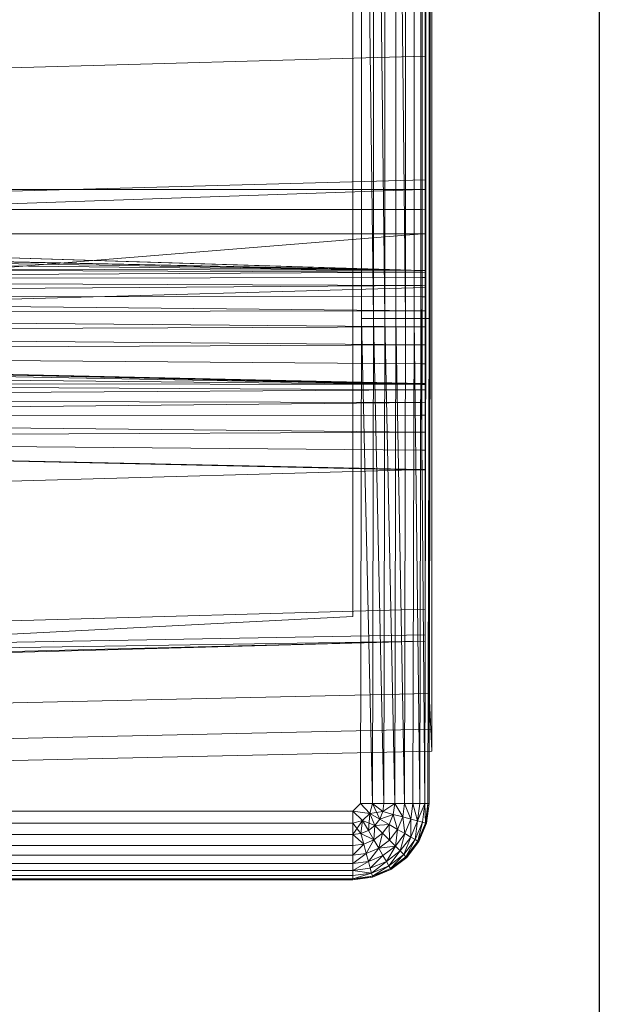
# Model space of a CAD drawing. Header units: metres. Extents: x 397.7 to 427.5, y 12.7 to 28.4.
# Tile 47 of 139: x 407.335 to 407.447, y 26.999 to 27.189. Entities that reach past the tile are written whole.
import ezdxf

# ---------------------------------------------------------------- set-up
doc = ezdxf.new("R2010")
doc.units = ezdxf.units.M
for name, color, linetype, lineweight in [('A-DETL-____-MBND', 7, 'Continuous', 18), ('A-WALL-____-MCUT', 7, 'Continuous', 25), ('A-WALL-____-OTLN', 7, 'Continuous', 25)]:
    doc.layers.add(name, color=color, linetype=linetype, lineweight=lineweight)

# ---------------------------------------------------------------- blocks, each defined once
blk = doc.blocks.new('Family - Evans P2-152743-05_CLI_AIGUA_P2')
at = {"layer": 'A-WALL-____-MCUT', "color": 253, "true_color": 0xaaaaaa}
blk.add_line((0, 0), (1.72, 0), dxfattribs=at)
at = {"layer": 'A-WALL-____-OTLN', "color": 253, "true_color": 0xaaaaaa}
blk.add_line((0, 0), (1.72, 0), dxfattribs=at)
at = {"layer": 'A-WALL-____-OTLN', "color": 253, "lineweight": 18, "true_color": 0xaaaaaa}
blk.add_line((0, 0), (1.72, 0), dxfattribs=at)
blk = doc.blocks.new('Family - Inodor P2-153281-05_CLI_AIGUA_P2')
at = {"layer": 'A-DETL-____-MBND', "color": 253, "true_color": 0xaaaaaa}
for p, q in [((0.72691, 0.38826), (0.72691, 0.01465)), ((0.72691, 0.38826), (0.72691, 0.01465)), ((0.72691, 0.03582), (0.72691, 0.36417)), ((0.72691, 0.36417), (0.72691, 0.03582)), ((0.72747, 0.36417), (0.72747, 0.03582)), ((0.72747, 0.03582), (0.72747, 0.36417)), ((0.71226, 0.05064), (0.71226, 0.35403)), ((0.71226, 0.05064), (0.71226, 0.35403)), ((0.71393, 0.29485), (0.71393, 0.10805)), ((0.71393, 0.29485), (0.71393, 0.10805)), ((0.71621, 0.10805), (0.71393, 0.29485)), ((0.71393, 0.29485), (0.71621, 0.10805)), ((0.71393, 0.29485), (0.71393, 0.10805)), ((0.71621, 0.29485), (0.71621, 0.10805)), ((0.71843, 0.10805), (0.71621, 0.29485)), ((0.71621, 0.29485), (0.71621, 0.10805)), ((0.71621, 0.29485), (0.71843, 0.10805)), ((0.71621, 0.29485), (0.71621, 0.10805)), ((0.71843, 0.29485), (0.71843, 0.10805)), ((0.71843, 0.29485), (0.71843, 0.10805)), ((0.71843, 0.29485), (0.71843, 0.10805)), ((0.72051, 0.29485), (0.72051, 0.10805)), ((0.72239, 0.10805), (0.72051, 0.29485)), ((0.72051, 0.29485), (0.72051, 0.10805)), ((0.72051, 0.29485), (0.72239, 0.10805)), ((0.72051, 0.29485), (0.72051, 0.10805)), ((0.72239, 0.29485), (0.72239, 0.10805)), ((0.72239, 0.29485), (0.72239, 0.10805)), ((0.72239, 0.29485), (0.72239, 0.10805)), ((0.72402, 0.29485), (0.72402, 0.10805)), ((0.72402, 0.29485), (0.72402, 0.10805)), ((0.72402, 0.29485), (0.72402, 0.10805)), ((0.72534, 0.29485), (0.72534, 0.10805)), ((0.72534, 0.29485), (0.72534, 0.10805)), ((0.72534, 0.29485), (0.72534, 0.10805)), ((0.72631, 0.29485), (0.72631, 0.10805)), ((0.72631, 0.29485), (0.72631, 0.10805)), ((0.72631, 0.29485), (0.72631, 0.10805)), ((0.72691, 0.29485), (0.72691, 0.10805)), ((0.72691, 0.29485), (0.72691, 0.10805)), ((0.72691, 0.29485), (0.72691, 0.10805)), ((0.72711, 0.29485), (0.72711, 0.10805)), ((0.72711, 0.29485), (0.72711, 0.10805)), ((0.7262, 0.28262), (0.7262, 0.11722)), ((0.72561, 0.26697), (0.72561, 0.13288)), ((0.72561, 0.26697), (0.72561, 0.13288)), ((0.72561, 0.13288), (0.72561, 0.26697)), ((0.72561, 0.26697), (0.72561, 0.13288)), ((0.7262, 0.26701), (0.7262, 0.13284)), ((0.7262, 0.13339), (0.7262, 0.267)), ((0.7262, 0.18393), (0.7262, 0.15852)), ((0.7262, 0.15852), (0.21652, 0.14444)), ((0.7262, 0.15852), (0.7262, 0.13475)), ((0.7262, 0.13475), (0.21652, 0.12067)), ((0.7262, 0.13475), (0.7262, 0.11399)), ((0.2042, 0.1334), (0.7256, 0.11726)), ((0.7262, 0.11723), (0.2042, 0.1334)), ((0.2042, 0.1334), (0.7256, 0.11726)), ((0.21593, 0.13288), (0.7256, 0.11726)), ((0.21593, 0.13288), (0.7256, 0.11726)), ((0.72561, 0.13288), (0.44571, 0.13288)), ((0.72561, 0.13288), (0.44571, 0.12326)), ((0.72561, 0.13288), (0.44571, 0.13288)), ((0.72561, 0.13288), (0.44571, 0.12326)), ((0.72561, 0.13288), (0.44571, 0.13288)), ((0.72561, 0.13288), (0.44571, 0.13288)), ((0.7256, 0.11726), (0.72561, 0.13288)), ((0.72561, 0.13288), (0.7256, 0.11726)), ((0.7262, 0.13284), (0.72561, 0.13288)), ((0.7262, 0.13284), (0.72561, 0.13288)), ((0.72561, 0.13288), (0.7262, 0.13285)), ((0.72561, 0.13288), (0.72561, 0.12899)), ((0.72561, 0.12899), (0.72561, 0.13288)), ((0.7262, 0.13285), (0.72561, 0.13288)), ((0.7262, 0.13339), (0.7262, 0.13285)), ((0.7262, 0.12897), (0.7262, 0.13285)), ((0.7262, 0.11728), (0.7262, 0.13284)), ((0.72561, 0.12899), (0.44571, 0.12899)), ((0.72561, 0.12899), (0.44571, 0.12899)), ((0.7262, 0.12897), (0.72561, 0.12899)), ((0.72561, 0.12899), (0.72561, 0.12431)), ((0.72561, 0.12431), (0.72561, 0.12899)), ((0.7262, 0.12897), (0.72561, 0.12899)), ((0.7262, 0.12431), (0.7262, 0.12897)), ((0.72561, 0.12431), (0.44571, 0.12431)), ((0.72561, 0.12431), (0.44571, 0.12431)), ((0.7256, 0.11726), (0.44571, 0.12326)), ((0.44571, 0.12326), (0.7256, 0.11726)), ((0.7256, 0.11726), (0.44571, 0.12326)), ((0.44571, 0.12326), (0.7256, 0.11726)), ((0.72561, 0.12431), (0.44572, 0.10165)), ((0.72561, 0.12431), (0.44572, 0.10165)), ((0.72555, 0.09531), (0.72561, 0.12431)), ((0.72561, 0.12431), (0.72555, 0.09531)), ((0.7262, 0.12431), (0.72561, 0.12431)), ((0.7262, 0.1243), (0.72561, 0.12431)), ((0.72561, 0.12431), (0.7262, 0.12431)), ((0.7262, 0.12428), (0.72561, 0.12431)), ((0.72561, 0.12431), (0.7262, 0.1243)), ((0.7262, 0.12428), (0.72561, 0.12431)), ((0.7262, 0.1243), (0.7262, 0.12431)), ((0.7262, 0.12428), (0.7262, 0.1243)), ((0.7262, 0.09539), (0.7262, 0.12428)), ((0.7256, 0.11726), (0.44571, 0.12295)), ((0.44571, 0.12295), (0.7256, 0.11726)), ((0.7256, 0.11726), (0.44571, 0.12197)), ((0.44571, 0.12197), (0.7256, 0.11726)), ((0.7256, 0.11726), (0.44571, 0.12037)), ((0.44571, 0.12037), (0.7256, 0.11726)), ((0.7256, 0.11726), (0.44571, 0.11819)), ((0.44571, 0.11819), (0.7256, 0.11726)), ((0.44571, 0.11819), (0.7256, 0.11694)), ((0.44571, 0.11819), (0.7256, 0.11694)), ((0.7256, 0.11694), (0.44571, 0.11552)), ((0.7256, 0.11694), (0.44571, 0.11552)), ((0.7256, 0.11596), (0.44571, 0.11552)), ((0.7256, 0.11596), (0.44571, 0.11552)), ((0.7262, 0.11728), (0.7256, 0.11726)), ((0.7256, 0.11726), (0.7262, 0.11728)), ((0.7262, 0.11723), (0.7256, 0.11726)), ((0.7262, 0.11723), (0.7256, 0.11726)), ((0.7262, 0.11722), (0.7256, 0.11726)), ((0.7256, 0.11726), (0.7256, 0.11694)), ((0.7256, 0.11694), (0.7256, 0.11726)), ((0.7262, 0.11722), (0.7256, 0.11726)), ((0.7262, 0.11691), (0.7256, 0.11694)), ((0.7256, 0.11694), (0.7256, 0.11596)), ((0.7256, 0.11596), (0.7256, 0.11694)), ((0.7262, 0.11691), (0.7256, 0.11694)), ((0.7262, 0.11594), (0.7256, 0.11596)), ((0.7256, 0.11596), (0.7256, 0.11436)), ((0.7256, 0.11436), (0.7256, 0.11596)), ((0.7262, 0.11594), (0.7256, 0.11596)), ((0.7262, 0.11723), (0.7262, 0.11728)), ((0.7262, 0.11691), (0.7262, 0.11722)), ((0.7262, 0.11594), (0.7262, 0.11691)), ((0.7262, 0.11434), (0.7262, 0.11594)), ((0.7262, 0.11399), (0.21652, 0.09991)), ((0.7256, 0.11436), (0.44571, 0.11552)), ((0.44571, 0.11552), (0.7256, 0.11436)), ((0.7256, 0.11436), (0.44571, 0.11242)), ((0.7256, 0.11436), (0.44571, 0.11242)), ((0.7262, 0.11434), (0.7256, 0.11436)), ((0.7256, 0.11436), (0.7256, 0.11219)), ((0.7256, 0.11219), (0.7256, 0.11436)), ((0.7262, 0.11434), (0.7256, 0.11436)), ((0.7262, 0.11218), (0.7262, 0.11434)), ((0.7262, 0.11399), (0.7262, 0.07896)), ((0.7256, 0.11219), (0.44571, 0.11242)), ((0.44571, 0.11242), (0.7256, 0.11219)), ((0.44571, 0.11242), (0.7256, 0.10951)), ((0.44571, 0.11242), (0.7256, 0.10951)), ((0.7262, 0.11218), (0.7256, 0.11219)), ((0.7256, 0.11219), (0.7256, 0.10951)), ((0.7256, 0.10951), (0.7256, 0.11219)), ((0.7262, 0.11218), (0.7256, 0.11219)), ((0.7262, 0.10951), (0.7262, 0.11218)), ((0.7256, 0.10951), (0.44571, 0.10898)), ((0.7256, 0.10951), (0.44571, 0.10898)), ((0.7256, 0.10641), (0.44571, 0.10898)), ((0.44571, 0.10898), (0.7256, 0.10641)), ((0.71393, 0.10805), (0.71373, 0.01465)), ((0.71393, 0.10805), (0.71373, 0.01465)), ((0.71393, 0.10805), (0.71373, 0.01465)), ((0.71621, 0.10805), (0.71393, 0.10805)), ((0.71621, 0.10805), (0.71393, 0.10805)), ((0.71601, 0.01465), (0.71393, 0.10805)), ((0.71393, 0.10805), (0.71601, 0.01465)), ((0.71621, 0.10805), (0.71601, 0.01465)), ((0.71621, 0.10805), (0.71601, 0.01465)), ((0.71621, 0.10805), (0.71601, 0.01465)), ((0.71843, 0.10805), (0.71621, 0.10805)), ((0.71843, 0.10805), (0.71621, 0.10805)), ((0.71823, 0.01465), (0.71621, 0.10805)), ((0.71621, 0.10805), (0.71823, 0.01465)), ((0.71843, 0.10805), (0.71823, 0.01465)), ((0.71843, 0.10805), (0.71823, 0.01465)), ((0.71843, 0.10805), (0.71823, 0.01465)), ((0.72051, 0.10805), (0.71843, 0.10805)), ((0.72051, 0.10805), (0.71843, 0.10805)), ((0.72031, 0.01465), (0.71843, 0.10805)), ((0.71843, 0.10805), (0.72031, 0.01465)), ((0.72051, 0.10805), (0.72031, 0.01465)), ((0.72051, 0.10805), (0.72031, 0.01465)), ((0.72051, 0.10805), (0.72031, 0.01465)), ((0.72239, 0.10805), (0.72051, 0.10805)), ((0.72239, 0.10805), (0.72051, 0.10805)), ((0.72219, 0.01465), (0.72051, 0.10805)), ((0.72051, 0.10805), (0.72219, 0.01465)), ((0.72239, 0.10805), (0.72219, 0.01465)), ((0.72239, 0.10805), (0.72219, 0.01465)), ((0.72239, 0.10805), (0.72219, 0.01465)), ((0.72402, 0.10805), (0.72239, 0.10805)), ((0.72402, 0.10805), (0.72239, 0.10805)), ((0.72402, 0.10805), (0.72382, 0.01465)), ((0.72402, 0.10805), (0.72382, 0.01465)), ((0.72402, 0.10805), (0.72382, 0.01465)), ((0.72534, 0.10805), (0.72402, 0.10805)), ((0.72534, 0.10805), (0.72402, 0.10805)), ((0.72534, 0.10805), (0.72402, 0.10805)), ((0.72514, 0.01465), (0.72402, 0.10805)), ((0.72402, 0.10805), (0.72514, 0.01465)), ((0.72534, 0.10805), (0.72514, 0.01465)), ((0.72534, 0.10805), (0.72514, 0.01465)), ((0.72534, 0.10805), (0.72514, 0.01465)), ((0.72631, 0.10805), (0.72534, 0.10805)), ((0.72631, 0.10805), (0.72534, 0.10805)), ((0.72631, 0.10805), (0.72534, 0.10805)), ((0.72611, 0.01465), (0.72534, 0.10805)), ((0.72534, 0.10805), (0.72611, 0.01465)), ((0.7262, 0.10951), (0.7256, 0.10951)), ((0.7256, 0.10951), (0.7256, 0.10641)), ((0.7262, 0.10951), (0.7256, 0.10951)), ((0.7256, 0.10951), (0.7262, 0.10951)), ((0.7256, 0.10641), (0.7256, 0.10951)), ((0.7262, 0.10951), (0.7256, 0.10951)), ((0.72631, 0.10805), (0.72611, 0.01465)), ((0.72631, 0.10805), (0.72611, 0.01465)), ((0.72631, 0.10805), (0.72611, 0.01465)), ((0.7262, 0.10642), (0.7262, 0.10951)), ((0.72691, 0.10805), (0.72631, 0.10805)), ((0.72691, 0.10805), (0.72631, 0.10805)), ((0.72691, 0.10805), (0.72631, 0.10805)), ((0.72691, 0.10805), (0.72671, 0.01465)), ((0.72691, 0.10805), (0.72671, 0.01465)), ((0.72691, 0.10805), (0.72671, 0.01465)), ((0.72711, 0.10805), (0.72691, 0.10805)), ((0.72711, 0.10805), (0.72691, 0.01465)), ((0.72711, 0.10805), (0.72691, 0.10805)), ((0.72711, 0.10805), (0.72691, 0.01465)), ((0.72711, 0.10805), (0.72691, 0.10805)), ((0.72691, 0.01465), (0.72691, 0.10805)), ((0.72691, 0.10805), (0.72691, 0.01465)), ((0.7256, 0.10641), (0.44571, 0.10533)), ((0.7256, 0.10641), (0.44571, 0.10533)), ((0.7262, 0.10642), (0.7256, 0.10641)), ((0.7262, 0.10642), (0.7256, 0.10641)), ((0.7256, 0.10641), (0.7262, 0.10642)), ((0.7256, 0.10641), (0.7262, 0.10642)), ((0.7262, 0.10641), (0.7256, 0.10641)), ((0.7256, 0.10298), (0.7256, 0.10641)), ((0.7262, 0.10641), (0.7256, 0.10641)), ((0.7256, 0.10641), (0.7256, 0.10298)), ((0.7262, 0.10642), (0.7262, 0.10642)), ((0.7262, 0.10641), (0.7262, 0.10642)), ((0.7262, 0.10299), (0.7262, 0.10641)), ((0.7256, 0.10298), (0.44571, 0.10533)), ((0.44571, 0.10533), (0.7256, 0.10298)), ((0.7256, 0.10298), (0.44571, 0.10156)), ((0.7256, 0.10298), (0.44571, 0.10156)), ((0.7262, 0.10299), (0.7256, 0.10298)), ((0.7256, 0.10298), (0.7262, 0.10299)), ((0.7262, 0.10298), (0.7256, 0.10298)), ((0.7262, 0.10297), (0.7256, 0.10298)), ((0.7256, 0.10298), (0.7262, 0.10298)), ((0.7256, 0.10298), (0.7256, 0.09932)), ((0.7256, 0.09932), (0.7256, 0.10298)), ((0.7262, 0.10297), (0.7256, 0.10298)), ((0.7262, 0.10298), (0.7262, 0.10299)), ((0.7262, 0.10297), (0.7262, 0.10298)), ((0.7262, 0.09933), (0.7262, 0.10297)), ((0.72555, 0.09531), (0.44566, 0.10065)), ((0.44566, 0.10065), (0.72555, 0.09531)), ((0.7256, 0.09932), (0.44571, 0.10156)), ((0.44571, 0.10156), (0.7256, 0.09932)), ((0.44571, 0.10156), (0.7256, 0.09555)), ((0.7262, 0.09542), (0.44571, 0.10156)), ((0.44571, 0.10156), (0.7256, 0.09555)), ((0.72555, 0.09531), (0.44572, 0.10165)), ((0.44572, 0.10165), (0.72555, 0.09531)), ((0.7262, 0.09933), (0.7256, 0.09932)), ((0.7256, 0.09932), (0.7262, 0.09933)), ((0.7256, 0.09932), (0.7256, 0.09555)), ((0.7262, 0.09932), (0.7256, 0.09932)), ((0.7256, 0.09555), (0.7256, 0.09932)), ((0.7262, 0.09932), (0.7256, 0.09932)), ((0.7262, 0.09932), (0.7262, 0.09933)), ((0.7262, 0.09556), (0.7262, 0.09932)), ((0.72555, 0.09531), (0.44566, 0.0982)), ((0.44566, 0.0982), (0.72555, 0.09531)), ((0.72555, 0.09531), (0.44566, 0.09576)), ((0.44566, 0.09576), (0.72555, 0.09531)), ((0.44566, 0.09576), (0.72555, 0.09431)), ((0.44566, 0.09576), (0.72555, 0.09431)), ((0.7262, 0.09539), (0.72555, 0.09531)), ((0.72555, 0.09531), (0.7262, 0.09539)), ((0.7262, 0.09528), (0.72555, 0.09531)), ((0.72555, 0.09531), (0.72555, 0.09431)), ((0.72555, 0.09431), (0.72555, 0.09531)), ((0.7262, 0.09528), (0.72555, 0.09531)), ((0.7262, 0.09556), (0.7256, 0.09555)), ((0.7256, 0.09555), (0.7262, 0.09556)), ((0.7262, 0.09552), (0.7256, 0.09555)), ((0.7262, 0.09555), (0.7256, 0.09555)), ((0.7262, 0.09553), (0.7256, 0.09555)), ((0.7256, 0.09555), (0.7262, 0.09555)), ((0.7262, 0.09552), (0.7256, 0.09555)), ((0.7256, 0.09555), (0.7262, 0.09553)), ((0.7262, 0.09555), (0.7262, 0.09556)), ((0.7262, 0.09553), (0.7262, 0.09555)), ((0.7262, 0.09552), (0.7262, 0.09553)), ((0.7262, 0.09542), (0.7262, 0.09552)), ((0.7262, 0.09528), (0.7262, 0.09539)), ((0.7262, 0.09428), (0.7262, 0.09528)), ((0.72555, 0.09431), (0.44566, 0.09248)), ((0.72555, 0.09431), (0.44566, 0.09248)), ((0.7262, 0.09428), (0.72555, 0.09431)), ((0.72555, 0.09431), (0.72555, 0.09185)), ((0.72555, 0.09185), (0.72555, 0.09431)), ((0.7262, 0.09428), (0.72555, 0.09431)), ((0.7262, 0.09183), (0.7262, 0.09428)), ((0.72555, 0.09185), (0.44566, 0.09248)), ((0.44566, 0.09248), (0.72555, 0.09185)), ((0.72555, 0.09185), (0.44566, 0.08906)), ((0.72555, 0.09185), (0.44566, 0.08906)), ((0.7262, 0.09183), (0.72555, 0.09185)), ((0.72555, 0.09185), (0.72555, 0.08942)), ((0.72555, 0.08942), (0.72555, 0.09185)), ((0.7262, 0.09183), (0.72555, 0.09185)), ((0.7262, 0.08941), (0.7262, 0.09183)), ((0.72555, 0.08942), (0.44566, 0.08906)), ((0.72555, 0.08942), (0.44566, 0.08906)), ((0.7262, 0.08941), (0.72555, 0.08942)), ((0.72555, 0.08942), (0.72555, 0.08614)), ((0.72555, 0.08614), (0.72555, 0.08942)), ((0.7262, 0.08941), (0.72555, 0.08942)), ((0.7262, 0.08614), (0.7262, 0.08941)), ((0.72555, 0.08614), (0.44566, 0.08906)), ((0.44566, 0.08906), (0.72555, 0.08614)), ((0.72555, 0.08614), (0.44566, 0.08497)), ((0.72555, 0.08614), (0.44566, 0.08497)), ((0.7262, 0.08614), (0.72555, 0.08614)), ((0.7262, 0.08614), (0.72555, 0.08614)), ((0.72555, 0.08614), (0.7262, 0.08614)), ((0.72555, 0.08272), (0.72555, 0.08614)), ((0.7262, 0.08614), (0.72555, 0.08614)), ((0.72555, 0.08614), (0.72555, 0.08272)), ((0.7262, 0.08614), (0.7262, 0.08614)), ((0.7262, 0.08273), (0.7262, 0.08614)), ((0.72555, 0.08272), (0.44566, 0.08497)), ((0.44566, 0.08497), (0.72555, 0.08272)), ((0.44566, 0.08497), (0.72555, 0.07896)), ((0.7262, 0.07882), (0.44566, 0.08497)), ((0.44566, 0.08497), (0.72555, 0.07896)), ((0.7262, 0.08273), (0.72555, 0.08272)), ((0.72555, 0.08272), (0.7262, 0.08273)), ((0.7262, 0.08272), (0.72555, 0.08272)), ((0.72555, 0.08272), (0.72555, 0.07896)), ((0.7262, 0.08271), (0.72555, 0.08272)), ((0.72555, 0.08272), (0.7262, 0.08272)), ((0.72555, 0.07896), (0.72555, 0.08272)), ((0.7262, 0.08271), (0.72555, 0.08272)), ((0.7262, 0.08272), (0.7262, 0.08273)), ((0.7262, 0.08271), (0.7262, 0.08272)), ((0.7262, 0.07897), (0.7262, 0.08271)), ((0.7262, 0.07896), (0.21652, 0.06488)), ((0.7262, 0.07897), (0.72555, 0.07896)), ((0.72555, 0.07896), (0.7262, 0.07897)), ((0.7262, 0.07894), (0.72555, 0.07896)), ((0.7262, 0.07896), (0.72555, 0.07896)), ((0.7262, 0.07894), (0.72555, 0.07896)), ((0.72555, 0.07896), (0.7262, 0.07896)), ((0.7262, 0.07894), (0.72555, 0.07896)), ((0.72555, 0.07896), (0.7262, 0.07894)), ((0.7262, 0.07896), (0.7262, 0.07897)), ((0.7262, 0.07896), (0.7262, 0.05207)), ((0.7262, 0.07894), (0.7262, 0.07896)), ((0.7262, 0.07882), (0.7262, 0.07894)), ((0.7262, 0.07894), (0.7262, 0.07894)), ((0.7262, 0.05207), (0.21652, 0.03799)), ((0.7262, 0.05207), (0.7262, 0.04712)), ((0.71226, 0.05064), (0.54781, 0.04228)), ((0.57586, 0.0437), (0.71226, 0.05064)), ((0.7262, 0.04712), (0.21652, 0.03799)), ((0.7262, 0.04594), (0.21652, 0.03799)), ((0.7262, 0.04594), (0.21652, 0.03305)), ((0.7262, 0.04594), (0.21652, 0.03186)), ((0.7262, 0.04712), (0.7262, 0.04594)), ((0.40749, 0.0287), (0.72691, 0.03582)), ((0.40749, 0.0287), (0.72691, 0.03582)), ((0.72725, 0.02899), (0.72691, 0.03582)), ((0.72691, 0.03582), (0.72725, 0.02899)), ((0.72747, 0.03582), (0.72747, 0.02899)), ((0.72747, 0.02899), (0.72747, 0.03582)), ((0.40776, 0.02187), (0.72725, 0.02899)), ((0.40776, 0.02187), (0.72725, 0.02899)), ((0.72747, 0.02477), (0.72725, 0.02899)), ((0.72725, 0.02899), (0.72747, 0.02477)), ((0.72747, 0.02899), (0.72747, 0.02477)), ((0.72747, 0.02477), (0.72747, 0.02899)), ((0.40793, 0.01764), (0.72747, 0.02477)), ((0.40793, 0.01764), (0.72747, 0.02477)), ((0.71373, 0.01465), (0.71226, 0.01318)), ((0.71373, 0.01465), (0.71226, 0.01318)), ((0.71373, 0.01465), (0.71226, 0.01318)), ((0.71601, 0.01465), (0.71373, 0.01465)), ((0.71551, 0.01277), (0.71373, 0.01465)), ((0.71601, 0.01465), (0.71373, 0.01465)), ((0.71373, 0.01465), (0.71601, 0.01465)), ((0.71373, 0.01465), (0.71551, 0.01277)), ((0.71373, 0.01465), (0.71551, 0.01277)), ((0.71601, 0.01465), (0.71551, 0.01277)), ((0.71601, 0.01465), (0.71551, 0.01277)), ((0.71601, 0.01465), (0.71551, 0.01277)), ((0.71823, 0.01465), (0.71601, 0.01465)), ((0.71802, 0.01311), (0.71601, 0.01465)), ((0.71823, 0.01465), (0.71601, 0.01465)), ((0.71823, 0.01465), (0.71601, 0.01465)), ((0.71802, 0.01311), (0.71601, 0.01465)), ((0.71601, 0.01465), (0.71802, 0.01311)), ((0.71601, 0.01465), (0.71743, 0.01167)), ((0.71601, 0.01465), (0.71743, 0.01167)), ((0.71802, 0.01311), (0.71823, 0.01465)), ((0.72031, 0.01465), (0.71802, 0.01311)), ((0.71802, 0.01311), (0.71823, 0.01465)), ((0.72031, 0.01465), (0.71802, 0.01311)), ((0.71823, 0.01465), (0.71802, 0.01311)), ((0.72031, 0.01465), (0.71823, 0.01465)), ((0.72031, 0.01465), (0.71823, 0.01465)), ((0.72031, 0.01465), (0.71823, 0.01465)), ((0.72031, 0.01465), (0.72003, 0.01257)), ((0.72031, 0.01465), (0.72003, 0.01257)), ((0.72031, 0.01465), (0.72003, 0.01257)), ((0.72219, 0.01465), (0.72031, 0.01465)), ((0.72219, 0.01465), (0.72031, 0.01465)), ((0.72219, 0.01465), (0.72031, 0.01465)), ((0.72185, 0.01208), (0.72031, 0.01465)), ((0.72031, 0.01465), (0.72185, 0.01208)), ((0.72219, 0.01465), (0.72185, 0.01208)), ((0.72219, 0.01465), (0.72185, 0.01208)), ((0.72219, 0.01465), (0.72185, 0.01208)), ((0.72382, 0.01465), (0.72219, 0.01465)), ((0.72382, 0.01465), (0.72219, 0.01465)), ((0.72382, 0.01465), (0.72219, 0.01465)), ((0.72342, 0.01166), (0.72219, 0.01465)), ((0.72219, 0.01465), (0.72342, 0.01166)), ((0.72382, 0.01465), (0.72342, 0.01166)), ((0.72382, 0.01465), (0.72342, 0.01166)), ((0.72382, 0.01465), (0.72342, 0.01166)), ((0.72514, 0.01465), (0.72382, 0.01465)), ((0.72514, 0.01465), (0.72382, 0.01465)), ((0.72514, 0.01465), (0.72382, 0.01465)), ((0.7247, 0.01132), (0.72382, 0.01465)), ((0.72382, 0.01465), (0.7247, 0.01132)), ((0.7247, 0.01132), (0.72514, 0.01465)), ((0.72611, 0.01465), (0.7247, 0.01132)), ((0.7247, 0.01132), (0.72514, 0.01465)), ((0.72611, 0.01465), (0.7247, 0.01132)), ((0.72514, 0.01465), (0.7247, 0.01132)), ((0.72611, 0.01465), (0.72514, 0.01465)), ((0.72611, 0.01465), (0.72514, 0.01465)), ((0.72611, 0.01465), (0.72514, 0.01465)), ((0.72611, 0.01465), (0.72564, 0.01106)), ((0.72611, 0.01465), (0.72564, 0.01106)), ((0.72611, 0.01465), (0.72564, 0.01106)), ((0.72671, 0.01465), (0.72611, 0.01465)), ((0.72671, 0.01465), (0.72611, 0.01465)), ((0.72671, 0.01465), (0.72611, 0.01465)), ((0.72621, 0.01091), (0.72611, 0.01465)), ((0.72611, 0.01465), (0.72621, 0.01091)), ((0.72671, 0.01465), (0.72621, 0.01091)), ((0.72671, 0.01465), (0.72621, 0.01091)), ((0.72671, 0.01465), (0.72621, 0.01091)), ((0.72691, 0.01465), (0.72641, 0.01086)), ((0.72691, 0.01465), (0.72641, 0.01086)), ((0.72691, 0.01465), (0.72641, 0.01086)), ((0.72691, 0.01465), (0.72641, 0.01086)), ((0.72641, 0.01086), (0.72671, 0.01465)), ((0.72671, 0.01465), (0.72641, 0.01086)), ((0.72691, 0.01465), (0.72671, 0.01465)), ((0.72691, 0.01465), (0.72671, 0.01465)), ((0.72691, 0.01465), (0.72671, 0.01465)), ((0.71226, 0.01318), (0.57723, 0.01318)), ((0.71226, 0.01318), (0.57723, 0.01318)), ((0.71226, 0.01318), (0.57723, 0.01318)), ((0.71413, 0.0114), (0.71226, 0.01318)), ((0.71226, 0.01318), (0.71226, 0.0109)), ((0.71551, 0.01277), (0.71226, 0.01318)), ((0.71226, 0.01318), (0.71551, 0.01277)), ((0.71226, 0.01318), (0.71413, 0.0114)), ((0.71226, 0.01318), (0.71226, 0.0109)), ((0.71226, 0.01318), (0.71413, 0.0114)), ((0.71226, 0.01318), (0.71226, 0.0109)), ((0.71413, 0.0114), (0.71226, 0.0109)), ((0.71413, 0.0114), (0.71226, 0.0109)), ((0.71413, 0.0114), (0.71226, 0.00868)), ((0.71413, 0.0114), (0.71226, 0.0109)), ((0.71413, 0.0114), (0.71226, 0.00868)), ((0.71413, 0.0114), (0.7138, 0.00888)), ((0.71413, 0.0114), (0.7138, 0.00888)), ((0.71413, 0.0114), (0.7138, 0.00888)), ((0.71551, 0.01277), (0.71413, 0.0114)), ((0.71551, 0.01277), (0.71413, 0.0114)), ((0.71551, 0.01277), (0.71413, 0.0114)), ((0.71648, 0.01043), (0.71413, 0.0114)), ((0.71524, 0.00948), (0.71413, 0.0114)), ((0.71524, 0.00948), (0.71413, 0.0114)), ((0.71413, 0.0114), (0.71524, 0.00948)), ((0.71551, 0.01277), (0.71524, 0.00948)), ((0.71551, 0.01277), (0.71524, 0.00948)), ((0.71802, 0.01311), (0.71551, 0.01277)), ((0.71743, 0.01167), (0.71551, 0.01277)), ((0.71648, 0.01043), (0.71551, 0.01277)), ((0.71743, 0.01167), (0.71551, 0.01277)), ((0.71551, 0.01277), (0.71743, 0.01167)), ((0.71551, 0.01277), (0.71648, 0.01043)), ((0.71551, 0.01277), (0.71648, 0.01043)), ((0.71743, 0.01167), (0.71648, 0.01043)), ((0.71743, 0.01167), (0.71648, 0.01043)), ((0.71743, 0.01167), (0.71648, 0.01043)), ((0.71802, 0.01311), (0.71743, 0.01167)), ((0.71802, 0.01311), (0.71743, 0.01167)), ((0.71802, 0.01311), (0.71743, 0.01167)), ((0.72003, 0.01257), (0.71743, 0.01167)), ((0.72003, 0.01257), (0.71743, 0.01167)), ((0.71923, 0.01062), (0.71743, 0.01167)), ((0.71923, 0.01062), (0.71743, 0.01167)), ((0.71743, 0.01167), (0.71923, 0.01062)), ((0.72003, 0.01257), (0.71802, 0.01311)), ((0.72003, 0.01257), (0.71802, 0.01311)), ((0.71802, 0.01311), (0.72003, 0.01257)), ((0.72003, 0.01257), (0.71923, 0.01062)), ((0.72003, 0.01257), (0.71923, 0.01062)), ((0.72003, 0.01257), (0.71923, 0.01062)), ((0.72185, 0.01208), (0.72003, 0.01257)), ((0.72185, 0.01208), (0.72003, 0.01257)), ((0.72003, 0.01257), (0.72185, 0.01208)), ((0.72003, 0.01257), (0.72086, 0.00968)), ((0.72003, 0.01257), (0.72086, 0.00968)), ((0.72185, 0.01208), (0.72086, 0.00968)), ((0.72185, 0.01208), (0.72086, 0.00968)), ((0.72185, 0.01208), (0.72086, 0.00968)), ((0.72342, 0.01166), (0.72185, 0.01208)), ((0.72342, 0.01166), (0.72185, 0.01208)), ((0.72185, 0.01208), (0.72342, 0.01166)), ((0.72185, 0.01208), (0.72227, 0.00887)), ((0.72185, 0.01208), (0.72227, 0.00887)), ((0.72342, 0.01166), (0.72227, 0.00887)), ((0.72342, 0.01166), (0.72227, 0.00887)), ((0.72342, 0.01166), (0.72227, 0.00887)), ((0.72342, 0.01166), (0.72341, 0.00821)), ((0.72342, 0.01166), (0.72341, 0.00821)), ((0.7247, 0.01132), (0.72342, 0.01166)), ((0.7247, 0.01132), (0.72342, 0.01166)), ((0.72342, 0.01166), (0.7247, 0.01132)), ((0.71226, 0.0109), (0.57723, 0.0109)), ((0.71226, 0.0109), (0.57723, 0.0109)), ((0.71226, 0.0109), (0.57723, 0.0109)), ((0.7138, 0.00888), (0.71226, 0.0109)), ((0.71226, 0.0109), (0.71226, 0.00868)), ((0.71226, 0.00868), (0.71226, 0.0109)), ((0.71226, 0.0109), (0.71226, 0.00868)), ((0.71524, 0.00948), (0.7138, 0.00888)), ((0.71524, 0.00948), (0.7138, 0.00888)), ((0.71524, 0.00948), (0.7138, 0.00888)), ((0.71648, 0.01043), (0.71524, 0.00948)), ((0.71648, 0.01043), (0.71524, 0.00948)), ((0.71648, 0.01043), (0.71524, 0.00948)), ((0.71628, 0.00768), (0.71524, 0.00948)), ((0.71628, 0.00768), (0.71524, 0.00948)), ((0.71524, 0.00948), (0.71628, 0.00768)), ((0.71648, 0.01043), (0.71628, 0.00768)), ((0.71648, 0.01043), (0.71628, 0.00768)), ((0.71923, 0.01062), (0.71648, 0.01043)), ((0.71923, 0.01062), (0.71648, 0.01043)), ((0.71795, 0.00896), (0.71648, 0.01043)), ((0.71795, 0.00896), (0.71648, 0.01043)), ((0.71648, 0.01043), (0.71795, 0.00896)), ((0.71923, 0.01062), (0.71795, 0.00896)), ((0.71923, 0.01062), (0.71795, 0.00896)), ((0.71923, 0.01062), (0.71795, 0.00896)), ((0.72086, 0.00968), (0.71923, 0.01062)), ((0.72086, 0.00968), (0.71923, 0.01062)), ((0.71923, 0.01062), (0.72086, 0.00968)), ((0.71923, 0.01062), (0.71928, 0.00763)), ((0.71923, 0.01062), (0.71928, 0.00763)), ((0.72086, 0.00968), (0.71928, 0.00763)), ((0.72086, 0.00968), (0.71928, 0.00763)), ((0.72086, 0.00968), (0.71928, 0.00763)), ((0.72086, 0.00968), (0.72043, 0.00648)), ((0.72086, 0.00968), (0.72043, 0.00648)), ((0.72227, 0.00887), (0.72086, 0.00968)), ((0.72227, 0.00887), (0.72086, 0.00968)), ((0.72086, 0.00968), (0.72227, 0.00887)), ((0.7247, 0.01132), (0.72341, 0.00821)), ((0.7247, 0.01132), (0.72341, 0.00821)), ((0.7247, 0.01132), (0.72341, 0.00821)), ((0.7247, 0.01132), (0.72425, 0.00772)), ((0.7247, 0.01132), (0.72425, 0.00772)), ((0.72564, 0.01106), (0.72425, 0.00772)), ((0.72564, 0.01106), (0.72425, 0.00772)), ((0.72564, 0.01106), (0.72425, 0.00772)), ((0.72564, 0.01106), (0.7247, 0.01132)), ((0.72564, 0.01106), (0.7247, 0.01132)), ((0.7247, 0.01132), (0.72564, 0.01106)), ((0.72564, 0.01106), (0.72477, 0.00743)), ((0.72564, 0.01106), (0.72477, 0.00743)), ((0.72621, 0.01091), (0.72477, 0.00743)), ((0.72621, 0.01091), (0.72477, 0.00743)), ((0.72621, 0.01091), (0.72477, 0.00743)), ((0.72621, 0.01091), (0.72494, 0.00733)), ((0.72621, 0.01091), (0.72494, 0.00733)), ((0.72641, 0.01086), (0.72494, 0.00733)), ((0.72641, 0.01086), (0.72494, 0.00733)), ((0.72641, 0.01086), (0.72494, 0.00733)), ((0.72641, 0.01086), (0.72494, 0.00733)), ((0.72621, 0.01091), (0.72564, 0.01106)), ((0.72621, 0.01091), (0.72564, 0.01106)), ((0.72564, 0.01106), (0.72621, 0.01091)), ((0.72641, 0.01086), (0.72621, 0.01091)), ((0.72641, 0.01086), (0.72621, 0.01091)), ((0.72621, 0.01091), (0.72641, 0.01086)), ((0.71226, 0.00868), (0.57723, 0.00868)), ((0.71226, 0.00868), (0.57723, 0.00868)), ((0.71226, 0.00868), (0.57723, 0.00868)), ((0.7138, 0.00888), (0.71226, 0.00868)), ((0.7138, 0.00888), (0.71226, 0.00868)), ((0.7138, 0.00888), (0.71226, 0.00868)), ((0.71226, 0.00868), (0.71226, 0.0066)), ((0.71434, 0.00687), (0.71226, 0.00868)), ((0.71226, 0.00868), (0.71226, 0.0066)), ((0.71226, 0.00868), (0.71434, 0.00687)), ((0.71226, 0.00868), (0.71226, 0.0066)), ((0.7138, 0.00888), (0.71434, 0.00687)), ((0.71628, 0.00768), (0.7138, 0.00888)), ((0.7138, 0.00888), (0.71434, 0.00687)), ((0.7138, 0.00888), (0.71628, 0.00768)), ((0.7138, 0.00888), (0.71434, 0.00687)), ((0.71628, 0.00768), (0.71434, 0.00687)), ((0.71628, 0.00768), (0.71434, 0.00687)), ((0.71628, 0.00768), (0.71434, 0.00687)), ((0.71628, 0.00768), (0.71483, 0.00505)), ((0.71628, 0.00768), (0.71483, 0.00505)), ((0.71795, 0.00896), (0.71628, 0.00768)), ((0.71795, 0.00896), (0.71628, 0.00768)), ((0.71795, 0.00896), (0.71628, 0.00768)), ((0.71722, 0.00605), (0.71628, 0.00768)), ((0.71722, 0.00605), (0.71628, 0.00768)), ((0.71628, 0.00768), (0.71722, 0.00605)), ((0.71795, 0.00896), (0.71722, 0.00605)), ((0.71795, 0.00896), (0.71722, 0.00605)), ((0.71928, 0.00763), (0.71722, 0.00605)), ((0.71928, 0.00763), (0.71722, 0.00605)), ((0.71928, 0.00763), (0.71722, 0.00605)), ((0.71928, 0.00763), (0.71795, 0.00896)), ((0.71928, 0.00763), (0.71795, 0.00896)), ((0.71795, 0.00896), (0.71928, 0.00763)), ((0.72043, 0.00648), (0.71928, 0.00763)), ((0.72043, 0.00648), (0.71928, 0.00763)), ((0.71928, 0.00763), (0.72043, 0.00648)), ((0.72227, 0.00887), (0.72043, 0.00648)), ((0.72227, 0.00887), (0.72043, 0.00648)), ((0.72227, 0.00887), (0.72043, 0.00648)), ((0.72227, 0.00887), (0.72136, 0.00554)), ((0.72227, 0.00887), (0.72136, 0.00554)), ((0.72341, 0.00821), (0.72136, 0.00554)), ((0.72341, 0.00821), (0.72136, 0.00554)), ((0.72341, 0.00821), (0.72136, 0.00554)), ((0.72341, 0.00821), (0.72205, 0.00485)), ((0.72341, 0.00821), (0.72205, 0.00485)), ((0.72425, 0.00772), (0.72205, 0.00485)), ((0.72425, 0.00772), (0.72205, 0.00485)), ((0.72425, 0.00772), (0.72205, 0.00485)), ((0.72341, 0.00821), (0.72227, 0.00887)), ((0.72341, 0.00821), (0.72227, 0.00887)), ((0.72227, 0.00887), (0.72341, 0.00821)), ((0.72425, 0.00772), (0.72247, 0.00443)), ((0.72425, 0.00772), (0.72247, 0.00443)), ((0.72425, 0.00772), (0.72341, 0.00821)), ((0.72425, 0.00772), (0.72341, 0.00821)), ((0.72341, 0.00821), (0.72425, 0.00772)), ((0.72477, 0.00743), (0.72425, 0.00772)), ((0.72477, 0.00743), (0.72425, 0.00772)), ((0.72425, 0.00772), (0.72477, 0.00743)), ((0.71226, 0.0066), (0.57723, 0.0066)), ((0.71226, 0.0066), (0.57723, 0.0066)), ((0.71226, 0.0066), (0.57723, 0.0066)), ((0.71434, 0.00687), (0.71226, 0.0066)), ((0.71434, 0.00687), (0.71226, 0.0066)), ((0.71434, 0.00687), (0.71226, 0.00472)), ((0.71434, 0.00687), (0.71226, 0.0066)), ((0.71434, 0.00687), (0.71226, 0.00472)), ((0.71226, 0.00472), (0.71226, 0.0066)), ((0.71226, 0.00472), (0.71226, 0.0066)), ((0.71226, 0.0066), (0.71226, 0.00472)), ((0.71483, 0.00505), (0.71434, 0.00687)), ((0.71483, 0.00505), (0.71434, 0.00687)), ((0.71434, 0.00687), (0.71483, 0.00505)), ((0.71722, 0.00605), (0.71483, 0.00505)), ((0.71722, 0.00605), (0.71483, 0.00505)), ((0.71722, 0.00605), (0.71483, 0.00505)), ((0.71722, 0.00605), (0.71525, 0.00348)), ((0.71722, 0.00605), (0.71525, 0.00348)), ((0.72043, 0.00648), (0.71722, 0.00605)), ((0.72043, 0.00648), (0.71722, 0.00605)), ((0.71804, 0.00464), (0.71722, 0.00605)), ((0.71804, 0.00464), (0.71722, 0.00605)), ((0.71722, 0.00605), (0.71804, 0.00464)), ((0.72043, 0.00648), (0.71804, 0.00464)), ((0.72043, 0.00648), (0.71804, 0.00464)), ((0.72043, 0.00648), (0.71804, 0.00464)), ((0.72043, 0.00648), (0.7187, 0.0035)), ((0.72043, 0.00648), (0.7187, 0.0035)), ((0.72136, 0.00554), (0.72043, 0.00648)), ((0.72136, 0.00554), (0.72043, 0.00648)), ((0.72043, 0.00648), (0.72136, 0.00554)), ((0.72477, 0.00743), (0.72247, 0.00443)), ((0.72477, 0.00743), (0.72247, 0.00443)), ((0.72477, 0.00743), (0.72247, 0.00443)), ((0.72477, 0.00743), (0.72262, 0.00429)), ((0.72477, 0.00743), (0.72262, 0.00429)), ((0.72494, 0.00733), (0.72262, 0.00429)), ((0.72494, 0.00733), (0.72262, 0.00429)), ((0.72494, 0.00733), (0.72262, 0.00429)), ((0.72494, 0.00733), (0.72262, 0.00429)), ((0.72494, 0.00733), (0.72477, 0.00743)), ((0.72494, 0.00733), (0.72477, 0.00743)), ((0.72477, 0.00743), (0.72494, 0.00733)), ((0.71226, 0.00472), (0.57723, 0.00472)), ((0.71226, 0.00472), (0.57723, 0.00472)), ((0.71226, 0.00472), (0.57723, 0.00472)), ((0.71483, 0.00505), (0.71226, 0.00472)), ((0.71483, 0.00505), (0.71226, 0.00472)), ((0.71483, 0.00505), (0.71226, 0.00309)), ((0.71483, 0.00505), (0.71226, 0.00472)), ((0.71483, 0.00505), (0.71226, 0.00309)), ((0.71226, 0.00309), (0.71226, 0.00472)), ((0.71226, 0.00309), (0.71226, 0.00472)), ((0.71226, 0.00472), (0.71226, 0.00309)), ((0.71525, 0.00348), (0.71483, 0.00505)), ((0.71525, 0.00348), (0.71483, 0.00505)), ((0.71483, 0.00505), (0.71525, 0.00348)), ((0.71804, 0.00464), (0.71525, 0.00348)), ((0.71804, 0.00464), (0.71525, 0.00348)), ((0.71804, 0.00464), (0.71525, 0.00348)), ((0.71804, 0.00464), (0.71559, 0.00221)), ((0.71804, 0.00464), (0.71559, 0.00221)), ((0.7187, 0.0035), (0.71804, 0.00464)), ((0.7187, 0.0035), (0.71804, 0.00464)), ((0.71804, 0.00464), (0.7187, 0.0035)), ((0.72136, 0.00554), (0.7187, 0.0035)), ((0.72136, 0.00554), (0.7187, 0.0035)), ((0.72136, 0.00554), (0.7187, 0.0035)), ((0.72136, 0.00554), (0.71918, 0.00265)), ((0.72136, 0.00554), (0.71918, 0.00265)), ((0.72205, 0.00485), (0.71918, 0.00265)), ((0.72205, 0.00485), (0.71918, 0.00265)), ((0.72205, 0.00485), (0.71918, 0.00265)), ((0.72205, 0.00485), (0.71948, 0.00214)), ((0.72205, 0.00485), (0.71948, 0.00214)), ((0.72247, 0.00443), (0.71948, 0.00214)), ((0.72247, 0.00443), (0.71948, 0.00214)), ((0.72247, 0.00443), (0.71948, 0.00214)), ((0.72262, 0.00429), (0.71948, 0.00214)), ((0.72262, 0.00429), (0.71948, 0.00214)), ((0.72262, 0.00429), (0.71958, 0.00196)), ((0.72262, 0.00429), (0.71958, 0.00196)), ((0.72262, 0.00429), (0.71958, 0.00196)), ((0.72262, 0.00429), (0.71958, 0.00196)), ((0.72205, 0.00485), (0.72136, 0.00554)), ((0.72205, 0.00485), (0.72136, 0.00554)), ((0.72136, 0.00554), (0.72205, 0.00485)), ((0.72247, 0.00443), (0.72205, 0.00485)), ((0.72247, 0.00443), (0.72205, 0.00485)), ((0.72205, 0.00485), (0.72247, 0.00443)), ((0.72262, 0.00429), (0.72247, 0.00443)), ((0.72262, 0.00429), (0.72247, 0.00443)), ((0.72247, 0.00443), (0.72262, 0.00429)), ((0.71226, 0.00309), (0.57723, 0.00309)), ((0.71226, 0.00309), (0.57723, 0.00309)), ((0.71226, 0.00309), (0.57723, 0.00309)), ((0.71525, 0.00348), (0.71226, 0.00309)), ((0.71525, 0.00348), (0.71226, 0.00309)), ((0.71525, 0.00348), (0.71226, 0.00177)), ((0.71525, 0.00348), (0.71226, 0.00309)), ((0.71525, 0.00348), (0.71226, 0.00177)), ((0.71226, 0.00177), (0.71226, 0.00309)), ((0.71226, 0.00177), (0.71226, 0.00309)), ((0.71226, 0.00309), (0.71226, 0.00177)), ((0.71559, 0.00221), (0.71226, 0.00177)), ((0.71559, 0.00221), (0.71226, 0.00177)), ((0.71559, 0.00221), (0.71226, 0.00177)), ((0.71559, 0.00221), (0.71525, 0.00348)), ((0.71559, 0.00221), (0.71525, 0.00348)), ((0.71525, 0.00348), (0.71559, 0.00221)), ((0.7187, 0.0035), (0.71559, 0.00221)), ((0.7187, 0.0035), (0.71559, 0.00221)), ((0.7187, 0.0035), (0.71559, 0.00221)), ((0.71584, 0.00127), (0.71559, 0.00221)), ((0.71584, 0.00127), (0.71559, 0.00221)), ((0.71559, 0.00221), (0.71584, 0.00127)), ((0.7187, 0.0035), (0.71584, 0.00127)), ((0.7187, 0.0035), (0.71584, 0.00127)), ((0.71918, 0.00265), (0.71584, 0.00127)), ((0.71918, 0.00265), (0.71584, 0.00127)), ((0.71918, 0.00265), (0.71584, 0.00127)), ((0.71918, 0.00265), (0.716, 0.00069)), ((0.71918, 0.00265), (0.716, 0.00069)), ((0.71948, 0.00214), (0.716, 0.00069)), ((0.71948, 0.00214), (0.716, 0.00069)), ((0.71948, 0.00214), (0.716, 0.00069)), ((0.71958, 0.00196), (0.716, 0.00069)), ((0.71958, 0.00196), (0.716, 0.00069)), ((0.71958, 0.00196), (0.71605, 0.0005)), ((0.71958, 0.00196), (0.71605, 0.0005)), ((0.71958, 0.00196), (0.71605, 0.0005)), ((0.71958, 0.00196), (0.71605, 0.0005)), ((0.71918, 0.00265), (0.7187, 0.0035)), ((0.71918, 0.00265), (0.7187, 0.0035)), ((0.7187, 0.0035), (0.71918, 0.00265)), ((0.71948, 0.00214), (0.71918, 0.00265)), ((0.71948, 0.00214), (0.71918, 0.00265)), ((0.71918, 0.00265), (0.71948, 0.00214)), ((0.71958, 0.00196), (0.71948, 0.00214)), ((0.71958, 0.00196), (0.71948, 0.00214)), ((0.71948, 0.00214), (0.71958, 0.00196)), ((0.71226, 0.00177), (0.57723, 0.00177)), ((0.71226, 0.00177), (0.57723, 0.00177)), ((0.71226, 0.00177), (0.57723, 0.00177)), ((0.71226, 0.0008), (0.57723, 0.0008)), ((0.71226, 0.0008), (0.57723, 0.0008)), ((0.71226, 0.0008), (0.57723, 0.0008)), ((0.71226, 0.0002), (0.57723, 0.0002)), ((0.71226, 0.0002), (0.57723, 0.0002)), ((0.71226, 0.0002), (0.57723, 0.0002)), ((0.71226, 0), (0.57723, 0)), ((0.71226, 0), (0.57723, 0)), ((0.71226, 0), (0.57723, 0)), ((0.71226, 0.00177), (0.71226, 0.0008)), ((0.71584, 0.00127), (0.71226, 0.00177)), ((0.71226, 0.00177), (0.71226, 0.0008)), ((0.71226, 0.00177), (0.71584, 0.00127)), ((0.71226, 0.00177), (0.71226, 0.0008)), ((0.71584, 0.00127), (0.71226, 0.0008)), ((0.71584, 0.00127), (0.71226, 0.0008)), ((0.71584, 0.00127), (0.71226, 0.0002)), ((0.71584, 0.00127), (0.71226, 0.0008)), ((0.71584, 0.00127), (0.71226, 0.0002)), ((0.71226, 0.0002), (0.71226, 0.0008)), ((0.71226, 0.0002), (0.71226, 0.0008)), ((0.71226, 0.0008), (0.71226, 0.0002)), ((0.716, 0.00069), (0.71226, 0.0002)), ((0.716, 0.00069), (0.71226, 0.0002)), ((0.716, 0.00069), (0.71226, 0)), ((0.716, 0.00069), (0.71226, 0)), ((0.716, 0.00069), (0.71226, 0.0002)), ((0.71605, 0.0005), (0.71226, 0)), ((0.71605, 0.0005), (0.71226, 0)), ((0.71605, 0.0005), (0.71226, 0)), ((0.71605, 0.0005), (0.71226, 0)), ((0.71226, 0), (0.71226, 0.0002)), ((0.71226, 0), (0.71226, 0.0002)), ((0.71226, 0.0002), (0.71226, 0)), ((0.716, 0.00069), (0.71584, 0.00127)), ((0.716, 0.00069), (0.71584, 0.00127)), ((0.71584, 0.00127), (0.716, 0.00069)), ((0.71605, 0.0005), (0.716, 0.00069)), ((0.71605, 0.0005), (0.716, 0.00069)), ((0.716, 0.00069), (0.71605, 0.0005)), ((0.71226, 0), (0.57723, 0))]:
    blk.add_line(p, q, dxfattribs=at)
blk = doc.blocks.new('LONDR55-XX_ZZ-ARQ-CAA-M3D-Londres55_ifc-1-05_CLI_AIGUA_P2')
at = {"layer": 'A-DETL-____-MBND', "color": 253, "lineweight": 18, "true_color": 0xaaaaaa}
blk.add_blockref('Family - Inodor P2-153281-05_CLI_AIGUA_P2', (406.68727, 27.02347), dxfattribs=at)
at = {"layer": 'A-WALL-____-OTLN', "color": 253, "lineweight": 18, "true_color": 0xaaaaaa, "rotation": 270}
blk.add_blockref('Family - Evans P2-152743-05_CLI_AIGUA_P2', (407.44698, 27.64946), dxfattribs=at)

msp = doc.modelspace()

# ---------------------------------------------------------------- block references
at = {"lineweight": 5}
msp.add_blockref('LONDR55-XX_ZZ-ARQ-CAA-M3D-Londres55_ifc-1-05_CLI_AIGUA_P2', (0, 0), dxfattribs=at)

doc.saveas('drawing.dxf')
